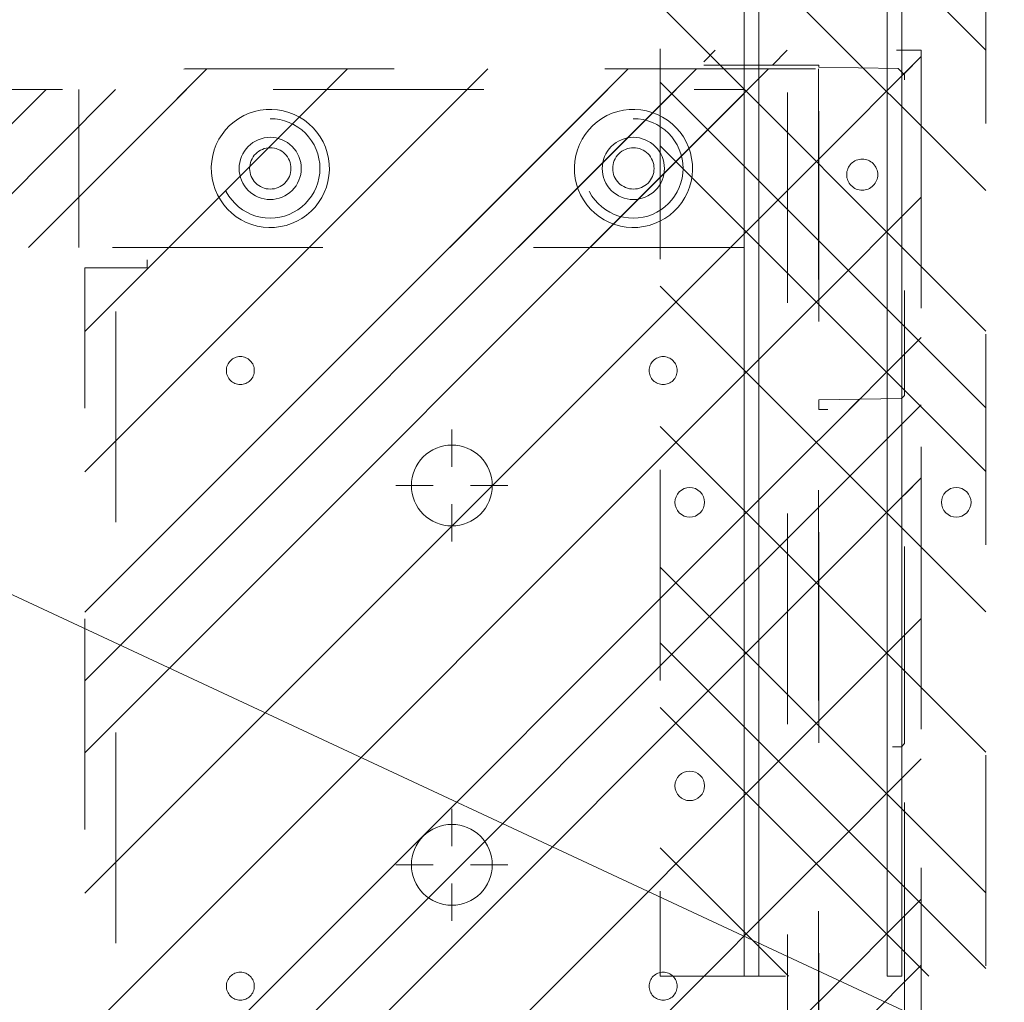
# Model space of a CAD drawing. Header units: inches. Extents: x -416 to -272, y -73 to 47.
# Tile 100 of 206: x -355.45 to -349.22, y 1.35 to 7.57. Entities that reach past the tile are written whole.
import ezdxf

# ---------------------------------------------------------------- set-up
doc = ezdxf.new("R2010")
doc.units = ezdxf.units.IN
doc.header["$LTSCALE"] = 32
doc.header["$MEASUREMENT"] = 0
doc.header["$PDMODE"] = 1
doc.header["$PDSIZE"] = -2
doc.linetypes.add('Dash Style-1', pattern=[0.083328, 0.041656, -0.041672])
for name, color, linetype, lineweight in [('DashLine', 7, 'Continuous', 13), ('DashLineFill', 7, 'Dash Style-1', 13), ('Drawing', 7, 'Continuous', 18), ('Metal-DeskStructure', 7, 'Continuous', 13), ('None', 7, 'Continuous', 18), ('SolidLine', 7, 'Continuous', 15)]:
    doc.layers.add(name, color=color, linetype=linetype, lineweight=lineweight)
pattern_1 = [(45, (0, 0), (-1.61302, 1.93572), []), (45, (-1.0608, 1.0608), (-0.472346, 0.416761), [])]

# ---------------------------------------------------------------- blocks, each defined once
blk = doc.blocks.new('Group-15')
at = {"layer": 'DashLineFill', "linetype": 'Continuous', "lineweight": 13}
h = blk.add_hatch(dxfattribs=at)
h.set_pattern_fill('Steel', color=253, style=0, pattern_type=2)
h.set_pattern_definition(pattern_1)
h.paths.add_polyline_path([(2.9961, -7.5), (2.9961, -5.4378), (44.9961, -5.4378), (44.9961, -7.5)])
at = {"layer": 'DashLine', "flags": 128}
for points in [[(2.9961, -6.0626), (2.9961, -5.9689), (44.9961, -5.9689), (44.9961, -6.0626)], [(2.9961, -6.9689), (2.9961, -6.8752), (44.9961, -6.8752), (44.9961, -6.9689)]]:
    blk.add_lwpolyline(points, close=True, dxfattribs=at)
at = {"layer": 'DashLineFill', "flags": 128}
blk.add_lwpolyline([(2.9961, -7.5), (2.9961, -5.4378), (44.9961, -5.4378), (44.9961, -7.5)], close=True, dxfattribs=at)
at = {"layer": 'SolidLine', "flags": 128}
for points in [[(41.9024, -5.6252, -0.414214), (41.9961, -5.5315, -0.414214), (42.0898, -5.6252, -0.414214), (41.9961, -5.7189, -0.414214)], [(41.9024, -7.3126, -0.414214), (41.9961, -7.2189, -0.414214), (42.0898, -7.3126, -0.414214), (41.9961, -7.4063, -0.414214)], [(43.6976, -7.3126, -0.414214), (43.7913, -7.2189, -0.414214), (43.885, -7.3126, -0.414214), (43.7913, -7.4063, -0.414214)]]:
    blk.add_lwpolyline(points, format="xyb", close=True, dxfattribs=at)
blk = doc.blocks.new('Group-18')
at = {"layer": 'None'}
blk.add_blockref('Group-15', (0, 0), dxfattribs=at)
blk = doc.blocks.new('Group-19')
at = {"layer": 'None'}
blk.add_blockref('Group-18', (0, 0), dxfattribs=at)
blk = doc.blocks.new('SL Leg Credenza (2D)-3')
at = {"layer": 'None'}
blk.add_blockref('Group-19', (0, 0), dxfattribs=at)
at = {"layer": 'Drawing', "color": 0, "flags": 1}
for tag in ['Tag', 'Catalog', 'Option1', 'Option2', 'Option3', 'Option4', 'Option5', 'Option6', 'Option7', 'Option8', 'Option9', 'Option10', 'Option11', 'Option12', 'Custom', 'FinishGroup', 'Discount', 'Item2', 'Item3', 'Item6', 'Item8', 'Item9', 'Item10', 'Item12', 'Item13', 'Item16', 'Item18', 'Item19', 'Item20', 'Item21', 'Item22', 'Item23', 'Item24', 'Item25', 'Item1', 'Item4', 'Item5', 'Item7', 'Item11', 'Item14', 'Item15', 'Item17']:
    blk.add_attdef(tag, (-5.4304, 13.4932), '', height=0.00709, dxfattribs=at)
blk = doc.blocks.new('Group-97')
at = {"layer": 'DashLine'}
blk.add_line((0.1575, -12.0079), (16.3301, -19.5493), dxfattribs=at)
blk = doc.blocks.new('Group-51')
at = {"layer": 'DashLine'}
for p, q in [((0.0002, -3.5827), (0.0002, -3.3465)), ((-0.1179, -3.7008), (-0.3541, -3.7008)), ((0.1183, -3.7008), (0.3545, -3.7008)), ((0.0002, -3.8189), (0.0002, -4.0551))]:
    blk.add_line(p, q, dxfattribs=at)
at = {"layer": 'DashLine', "flags": 128}
blk.add_lwpolyline([(-0.2557, -3.7008), (-0.2545, -3.6757), (-0.2508, -3.6509), (-0.2447, -3.6265), (-0.2362, -3.6029), (-0.2255, -3.5802), (-0.2126, -3.5586), (-0.1976, -3.5384), (-0.1808, -3.5198), (-0.1621, -3.503), (-0.142, -3.488), (-0.1204, -3.4751), (-0.0977, -3.4644), (-0.0741, -3.4559), (-0.0497, -3.4498), (-0.0249, -3.4461), (0.0002, -3.4449), (0.0253, -3.4461), (0.0501, -3.4498), (0.0745, -3.4559), (0.0981, -3.4644), (0.1208, -3.4751), (0.1424, -3.488), (0.1625, -3.503), (0.1812, -3.5198), (0.198, -3.5384), (0.213, -3.5586), (0.2259, -3.5802), (0.2366, -3.6029), (0.2451, -3.6265), (0.2512, -3.6509), (0.2549, -3.6757), (0.2561, -3.7008), (0.2549, -3.7259), (0.2512, -3.7507), (0.2451, -3.7751), (0.2366, -3.7987), (0.2259, -3.8214), (0.213, -3.843), (0.198, -3.8631), (0.1812, -3.8817), (0.1625, -3.8986), (0.1424, -3.9136), (0.1208, -3.9265), (0.0981, -3.9372), (0.0745, -3.9457), (0.0501, -3.9518), (0.0253, -3.9555), (0.0002, -3.9567), (-0.0249, -3.9555), (-0.0497, -3.9518), (-0.0741, -3.9457), (-0.0977, -3.9372), (-0.1204, -3.9265), (-0.142, -3.9136), (-0.1621, -3.8986), (-0.1808, -3.8817), (-0.1976, -3.8631), (-0.2126, -3.843), (-0.2255, -3.8214), (-0.2362, -3.7987), (-0.2447, -3.7751), (-0.2508, -3.7507), (-0.2545, -3.7259)], close=True, dxfattribs=at)
blk = doc.blocks.new('Group-57')
at = {"layer": 'DashLine'}
for p, q in [((0.0002, -5.9843), (0.0002, -5.748)), ((-0.1179, -6.1024), (-0.3541, -6.1024)), ((0.1183, -6.1024), (0.3545, -6.1024)), ((0.0002, -6.2205), (0.0002, -6.4567))]:
    blk.add_line(p, q, dxfattribs=at)
at = {"layer": 'DashLine', "flags": 128}
blk.add_lwpolyline([(-0.2557, -6.1024), (-0.2545, -6.0773), (-0.2508, -6.0524), (-0.2447, -6.0281), (-0.2362, -6.0044), (-0.2255, -5.9817), (-0.2126, -5.9602), (-0.1976, -5.94), (-0.1808, -5.9214), (-0.1621, -5.9045), (-0.142, -5.8896), (-0.1204, -5.8767), (-0.0977, -5.8659), (-0.0741, -5.8575), (-0.0497, -5.8514), (-0.0249, -5.8477), (0.0002, -5.8465), (0.0253, -5.8477), (0.0501, -5.8514), (0.0745, -5.8575), (0.0981, -5.8659), (0.1208, -5.8767), (0.1424, -5.8896), (0.1625, -5.9045), (0.1812, -5.9214), (0.198, -5.94), (0.213, -5.9602), (0.2259, -5.9817), (0.2366, -6.0044), (0.2451, -6.0281), (0.2512, -6.0524), (0.2549, -6.0773), (0.2561, -6.1024), (0.2549, -6.1274), (0.2512, -6.1523), (0.2451, -6.1766), (0.2366, -6.2003), (0.2259, -6.223), (0.213, -6.2445), (0.198, -6.2647), (0.1812, -6.2833), (0.1625, -6.3002), (0.1424, -6.3151), (0.1208, -6.3281), (0.0981, -6.3388), (0.0745, -6.3472), (0.0501, -6.3534), (0.0253, -6.357), (0.0002, -6.3583), (-0.0249, -6.357), (-0.0497, -6.3534), (-0.0741, -6.3472), (-0.0977, -6.3388), (-0.1204, -6.3281), (-0.142, -6.3151), (-0.1621, -6.3002), (-0.1808, -6.2833), (-0.1976, -6.2647), (-0.2126, -6.2445), (-0.2255, -6.223), (-0.2362, -6.2003), (-0.2447, -6.1766), (-0.2508, -6.1523), (-0.2545, -6.1274)], close=True, dxfattribs=at)
blk = doc.blocks.new('1BRPT9-Bracket (2D)')
at = {"layer": 'DashLineFill', "linetype": 'Continuous', "lineweight": 13}
h = blk.add_hatch(dxfattribs=at)
h.set_pattern_fill('Steel', color=253, style=0, pattern_type=2)
h.set_pattern_definition(pattern_1)
edge = h.paths.add_edge_path()
edge.add_line((-2.3221, -8.7402), (-2.3221, 8.7402))
edge.add_line((-2.3221, 8.7402), (1.6779, 8.7402))
edge.add_arc((1.6779, 8.4882), 0.252, 0, 90, ccw=False)
edge.add_line((1.9299, 8.4882), (1.9299, 7.4803))
edge.add_line((1.9299, 7.4803), (2.3236, 7.4611))
edge.add_line((2.3236, 7.4611), (2.3236, -7.4803))
edge.add_line((2.3236, -7.4803), (1.9299, -7.4803))
edge.add_line((1.9299, -7.4803), (1.9299, -8.4882))
edge.add_arc((1.6779, -8.4882), 0.252, -90, 0, ccw=False)
edge.add_line((1.6779, -8.7402), (-2.3221, -8.7402))
h = blk.add_hatch(dxfattribs=at)
h.set_pattern_fill('Steel', color=253, style=0, pattern_type=2)
h.set_pattern_definition(pattern_1)
h.paths.add_polyline_path([(-1.3378, -3.0211), (-1.3465, -3.0207), (-1.3551, -3.0194), (-1.3635, -3.0173), (-1.3717, -3.0144), (-1.3796, -3.0107), (-1.387, -3.0062), (-1.394, -3.001), (-1.4005, -2.9952), (-1.4063, -2.9888), (-1.4115, -2.9818), (-1.4159, -2.9743), (-1.4197, -2.9665), (-1.4226, -2.9583), (-1.4247, -2.9498), (-1.426, -2.9412), (-1.4264, -2.9326), (-1.426, -2.9239), (-1.4247, -2.9153), (-1.4226, -2.9069), (-1.4197, -2.8987), (-1.4159, -2.8908), (-1.4115, -2.8834), (-1.4063, -2.8764), (-1.4005, -2.8699), (-1.394, -2.8641), (-1.387, -2.8589), (-1.3796, -2.8544), (-1.3717, -2.8507), (-1.3635, -2.8478), (-1.3551, -2.8457), (-1.3465, -2.8444), (-1.3378, -2.844), (-1.3291, -2.8444), (-1.3205, -2.8457), (-1.3121, -2.8478), (-1.3039, -2.8507), (-1.2961, -2.8544), (-1.2886, -2.8589), (-1.2816, -2.8641), (-1.2752, -2.8699), (-1.2693, -2.8764), (-1.2642, -2.8834), (-1.2597, -2.8908), (-1.256, -2.8987), (-1.253, -2.9069), (-1.2509, -2.9153), (-1.2497, -2.9239), (-1.2492, -2.9326), (-1.2497, -2.9412), (-1.2509, -2.9498), (-1.253, -2.9583), (-1.256, -2.9665), (-1.2597, -2.9743), (-1.2642, -2.9818), (-1.2693, -2.9888), (-1.2752, -2.9952), (-1.2816, -3.001), (-1.2886, -3.0062), (-1.2961, -3.0107), (-1.3039, -3.0144), (-1.3121, -3.0173), (-1.3205, -3.0194), (-1.3291, -3.0207)])
h = blk.add_hatch(dxfattribs=at)
h.set_pattern_fill('Steel', color=253, style=0, pattern_type=2)
h.set_pattern_definition(pattern_1)
h.paths.add_polyline_path([(1.3393, -3.0211), (1.3307, -3.0207), (1.3221, -3.0194), (1.3136, -3.0173), (1.3054, -3.0144), (1.2976, -3.0107), (1.2901, -3.0062), (1.2832, -3.001), (1.2767, -2.9952), (1.2709, -2.9888), (1.2657, -2.9818), (1.2612, -2.9743), (1.2575, -2.9665), (1.2546, -2.9583), (1.2525, -2.9498), (1.2512, -2.9412), (1.2508, -2.9326), (1.2512, -2.9239), (1.2525, -2.9153), (1.2546, -2.9069), (1.2575, -2.8987), (1.2612, -2.8908), (1.2657, -2.8834), (1.2709, -2.8764), (1.2767, -2.8699), (1.2832, -2.8641), (1.2901, -2.8589), (1.2976, -2.8544), (1.3054, -2.8507), (1.3136, -2.8478), (1.3221, -2.8457), (1.3307, -2.8444), (1.3393, -2.844), (1.348, -2.8444), (1.3566, -2.8457), (1.3651, -2.8478), (1.3732, -2.8507), (1.3811, -2.8544), (1.3886, -2.8589), (1.3955, -2.8641), (1.402, -2.8699), (1.4078, -2.8764), (1.413, -2.8834), (1.4175, -2.8908), (1.4212, -2.8987), (1.4241, -2.9069), (1.4262, -2.9153), (1.4275, -2.9239), (1.4279, -2.9326), (1.4275, -2.9412), (1.4262, -2.9498), (1.4241, -2.9583), (1.4212, -2.9665), (1.4175, -2.9743), (1.413, -2.9818), (1.4078, -2.9888), (1.402, -2.9952), (1.3955, -3.001), (1.3886, -3.0062), (1.3811, -3.0107), (1.3732, -3.0144), (1.3651, -3.0173), (1.3566, -3.0194), (1.348, -3.0207)])
h = blk.add_hatch(dxfattribs=at)
h.set_pattern_fill('Steel', color=253, style=0, pattern_type=2)
h.set_pattern_definition(pattern_1)
h.paths.add_polyline_path([(-1.3378, -6.9188), (-1.3465, -6.9184), (-1.3551, -6.9171), (-1.3635, -6.915), (-1.3717, -6.912), (-1.3796, -6.9083), (-1.387, -6.9039), (-1.394, -6.8987), (-1.4005, -6.8928), (-1.4063, -6.8864), (-1.4115, -6.8794), (-1.4159, -6.872), (-1.4197, -6.8641), (-1.4226, -6.8559), (-1.4247, -6.8475), (-1.426, -6.8389), (-1.4264, -6.8302), (-1.426, -6.8215), (-1.4247, -6.8129), (-1.4226, -6.8045), (-1.4197, -6.7963), (-1.4159, -6.7884), (-1.4115, -6.781), (-1.4063, -6.774), (-1.4005, -6.7676), (-1.394, -6.7617), (-1.387, -6.7565), (-1.3796, -6.7521), (-1.3717, -6.7484), (-1.3635, -6.7454), (-1.3551, -6.7433), (-1.3465, -6.742), (-1.3378, -6.7416), (-1.3291, -6.742), (-1.3205, -6.7433), (-1.3121, -6.7454), (-1.3039, -6.7484), (-1.2961, -6.7521), (-1.2886, -6.7565), (-1.2816, -6.7617), (-1.2752, -6.7676), (-1.2693, -6.774), (-1.2642, -6.781), (-1.2597, -6.7884), (-1.256, -6.7963), (-1.253, -6.8045), (-1.2509, -6.8129), (-1.2497, -6.8215), (-1.2492, -6.8302), (-1.2497, -6.8389), (-1.2509, -6.8475), (-1.253, -6.8559), (-1.256, -6.8641), (-1.2597, -6.872), (-1.2642, -6.8794), (-1.2693, -6.8864), (-1.2752, -6.8928), (-1.2816, -6.8987), (-1.2886, -6.9039), (-1.2961, -6.9083), (-1.3039, -6.912), (-1.3121, -6.915), (-1.3205, -6.9171), (-1.3291, -6.9184)])
h = blk.add_hatch(dxfattribs=at)
h.set_pattern_fill('Steel', color=253, style=0, pattern_type=2)
h.set_pattern_definition(pattern_1)
h.paths.add_polyline_path([(1.3393, -6.9188), (1.3307, -6.9184), (1.3221, -6.9171), (1.3136, -6.915), (1.3054, -6.912), (1.2976, -6.9083), (1.2901, -6.9039), (1.2832, -6.8987), (1.2767, -6.8928), (1.2709, -6.8864), (1.2657, -6.8794), (1.2612, -6.872), (1.2575, -6.8641), (1.2546, -6.8559), (1.2525, -6.8475), (1.2512, -6.8389), (1.2508, -6.8302), (1.2512, -6.8215), (1.2525, -6.8129), (1.2546, -6.8045), (1.2575, -6.7963), (1.2612, -6.7884), (1.2657, -6.781), (1.2709, -6.774), (1.2767, -6.7676), (1.2832, -6.7617), (1.2901, -6.7565), (1.2976, -6.7521), (1.3054, -6.7484), (1.3136, -6.7454), (1.3221, -6.7433), (1.3307, -6.742), (1.3393, -6.7416), (1.348, -6.742), (1.3566, -6.7433), (1.3651, -6.7454), (1.3732, -6.7484), (1.3811, -6.7521), (1.3886, -6.7565), (1.3955, -6.7617), (1.402, -6.7676), (1.4078, -6.774), (1.413, -6.781), (1.4175, -6.7884), (1.4212, -6.7963), (1.4241, -6.8045), (1.4262, -6.8129), (1.4275, -6.8215), (1.4279, -6.8302), (1.4275, -6.8389), (1.4262, -6.8475), (1.4241, -6.8559), (1.4212, -6.8641), (1.4175, -6.872), (1.413, -6.8794), (1.4078, -6.8864), (1.402, -6.8928), (1.3955, -6.8987), (1.3886, -6.9039), (1.3811, -6.9083), (1.3732, -6.912), (1.3651, -6.915), (1.3566, -6.9171), (1.348, -6.9184)])
h = blk.add_hatch(dxfattribs=at)
h.set_pattern_fill('Steel', color=253, style=0, pattern_type=2)
h.set_pattern_definition(pattern_1)
h.paths.add_polyline_path([(-1.1488, -8.4252), (-1.1797, -8.4237), (-1.2103, -8.4191), (-1.2403, -8.4116), (-1.2694, -8.4012), (-1.2973, -8.388), (-1.3238, -8.3721), (-1.3486, -8.3537), (-1.3716, -8.3329), (-1.3923, -8.31), (-1.4107, -8.2852), (-1.4266, -8.2587), (-1.4398, -8.2308), (-1.4502, -8.2017), (-1.4577, -8.1717), (-1.4623, -8.1411), (-1.4638, -8.1102), (-1.4623, -8.0794), (-1.4577, -8.0488), (-1.4502, -8.0188), (-1.4398, -7.9897), (-1.4266, -7.9618), (-1.4107, -7.9353), (-1.3923, -7.9104), (-1.3716, -7.8875), (-1.3486, -7.8668), (-1.3238, -7.8484), (-1.2973, -7.8325), (-1.2694, -7.8193), (-1.2403, -7.8088), (-1.2103, -7.8013), (-1.1797, -7.7968), (-1.1488, -7.7953), (-1.118, -7.7968), (-1.0874, -7.8013), (-1.0574, -7.8088), (-1.0283, -7.8193), (-1.0004, -7.8325), (-0.9739, -7.8484), (-0.949, -7.8668), (-0.9261, -7.8875), (-0.9054, -7.9104), (-0.887, -7.9353), (-0.8711, -7.9618), (-0.8579, -7.9897), (-0.8474, -8.0188), (-0.8399, -8.0488), (-0.8354, -8.0794), (-0.8339, -8.1102), (-0.8354, -8.1411), (-0.8399, -8.1717), (-0.8474, -8.2017), (-0.8579, -8.2308), (-0.8711, -8.2587), (-0.887, -8.2852), (-0.9054, -8.31), (-0.9261, -8.3329), (-0.949, -8.3537), (-0.9739, -8.3721), (-1.0004, -8.388), (-1.0283, -8.4012), (-1.0574, -8.4116), (-1.0874, -8.4191), (-1.118, -8.4237)])
h = blk.add_hatch(dxfattribs=at)
h.set_pattern_fill('Steel', color=253, style=0, pattern_type=2)
h.set_pattern_definition(pattern_1)
h.paths.add_polyline_path([(1.1504, -8.4252), (1.1195, -8.4237), (1.0889, -8.4191), (1.0589, -8.4116), (1.0298, -8.4012), (1.0019, -8.388), (0.9754, -8.3721), (0.9506, -8.3537), (0.9277, -8.3329), (0.9069, -8.31), (0.8885, -8.2852), (0.8726, -8.2587), (0.8594, -8.2308), (0.849, -8.2017), (0.8415, -8.1717), (0.8369, -8.1411), (0.8354, -8.1102), (0.8369, -8.0794), (0.8415, -8.0488), (0.849, -8.0188), (0.8594, -7.9897), (0.8726, -7.9618), (0.8885, -7.9353), (0.9069, -7.9104), (0.9277, -7.8875), (0.9506, -7.8668), (0.9754, -7.8484), (1.0019, -7.8325), (1.0298, -7.8193), (1.0589, -7.8088), (1.0889, -7.8013), (1.1195, -7.7968), (1.1504, -7.7953), (1.1812, -7.7968), (1.2118, -7.8013), (1.2418, -7.8088), (1.2709, -7.8193), (1.2988, -7.8325), (1.3254, -7.8484), (1.3502, -7.8668), (1.3731, -7.8875), (1.3938, -7.9104), (1.4123, -7.9353), (1.4281, -7.9618), (1.4414, -7.9897), (1.4518, -8.0188), (1.4593, -8.0488), (1.4638, -8.0794), (1.4653, -8.1102), (1.4638, -8.1411), (1.4593, -8.1717), (1.4518, -8.2017), (1.4414, -8.2308), (1.4281, -8.2587), (1.4123, -8.2852), (1.3938, -8.31), (1.3731, -8.3329), (1.3502, -8.3537), (1.3254, -8.3721), (1.2988, -8.388), (1.2709, -8.4012), (1.2418, -8.4116), (1.2118, -8.4191), (1.1812, -8.4237)])
h = blk.add_hatch(dxfattribs=at)
h.set_pattern_fill('Steel', color=253, style=0, pattern_type=2)
h.set_pattern_definition(pattern_1)
h.paths.add_polyline_path([(-1.1488, -8.3071), (-1.1681, -8.3061), (-1.1872, -8.3033), (-1.206, -8.2986), (-1.2242, -8.2921), (-1.2416, -8.2838), (-1.2582, -8.2739), (-1.2737, -8.2624), (-1.288, -8.2494), (-1.301, -8.2351), (-1.3125, -8.2196), (-1.3224, -8.203), (-1.3307, -8.1856), (-1.3372, -8.1674), (-1.3419, -8.1486), (-1.3447, -8.1295), (-1.3457, -8.1102), (-1.3447, -8.0909), (-1.3419, -8.0718), (-1.3372, -8.0531), (-1.3307, -8.0349), (-1.3224, -8.0174), (-1.3125, -8.0009), (-1.301, -7.9854), (-1.288, -7.971), (-1.2737, -7.9581), (-1.2582, -7.9466), (-1.2416, -7.9366), (-1.2242, -7.9284), (-1.206, -7.9219), (-1.1872, -7.9172), (-1.1681, -7.9143), (-1.1488, -7.9134), (-1.1295, -7.9143), (-1.1104, -7.9172), (-1.0917, -7.9219), (-1.0735, -7.9284), (-1.056, -7.9366), (-1.0395, -7.9466), (-1.024, -7.9581), (-1.0096, -7.971), (-0.9967, -7.9854), (-0.9852, -8.0009), (-0.9752, -8.0174), (-0.967, -8.0349), (-0.9605, -8.0531), (-0.9558, -8.0718), (-0.9529, -8.0909), (-0.952, -8.1102), (-0.9529, -8.1295), (-0.9558, -8.1486), (-0.9605, -8.1674), (-0.967, -8.1856), (-0.9752, -8.203), (-0.9852, -8.2196), (-0.9967, -8.2351), (-1.0096, -8.2494), (-1.024, -8.2624), (-1.0395, -8.2739), (-1.056, -8.2838), (-1.0735, -8.2921), (-1.0917, -8.2986), (-1.1104, -8.3033), (-1.1295, -8.3061)])
h = blk.add_hatch(dxfattribs=at)
h.set_pattern_fill('Steel', color=253, style=0, pattern_type=2)
h.set_pattern_definition(pattern_1)
h.paths.add_polyline_path([(1.1504, -8.3071), (1.1311, -8.3061), (1.112, -8.3033), (1.0932, -8.2986), (1.075, -8.2921), (1.0576, -8.2838), (1.041, -8.2739), (1.0255, -8.2624), (1.0112, -8.2494), (0.9982, -8.2351), (0.9867, -8.2196), (0.9768, -8.203), (0.9685, -8.1856), (0.962, -8.1674), (0.9573, -8.1486), (0.9545, -8.1295), (0.9535, -8.1102), (0.9545, -8.0909), (0.9573, -8.0718), (0.962, -8.0531), (0.9685, -8.0349), (0.9768, -8.0174), (0.9867, -8.0009), (0.9982, -7.9854), (1.0112, -7.971), (1.0255, -7.9581), (1.041, -7.9466), (1.0576, -7.9366), (1.075, -7.9284), (1.0932, -7.9219), (1.112, -7.9172), (1.1311, -7.9143), (1.1504, -7.9134), (1.1697, -7.9143), (1.1888, -7.9172), (1.2075, -7.9219), (1.2257, -7.9284), (1.2432, -7.9366), (1.2597, -7.9466), (1.2753, -7.9581), (1.2896, -7.971), (1.3025, -7.9854), (1.314, -8.0009), (1.324, -8.0174), (1.3322, -8.0349), (1.3387, -8.0531), (1.3434, -8.0718), (1.3463, -8.0909), (1.3472, -8.1102), (1.3463, -8.1295), (1.3434, -8.1486), (1.3387, -8.1674), (1.3322, -8.1856), (1.324, -8.203), (1.314, -8.2196), (1.3025, -8.2351), (1.2896, -8.2494), (1.2753, -8.2624), (1.2597, -8.2739), (1.2432, -8.2838), (1.2257, -8.2921), (1.2075, -8.2986), (1.1888, -8.3033), (1.1697, -8.3061)])
at = {"layer": 'DashLineFill'}
for p, q in [((-2.1252, 8.7402), (-2.1252, -8.7402)), ((2.1268, 7.4611), (2.1268, -7.4803))]:
    blk.add_line(p, q, dxfattribs=at)
at = {"layer": 'DashLineFill', "flags": 128}
blk.add_lwpolyline([(-2.3221, -8.7402), (-2.3221, 8.7402), (1.6779, 8.7402, -0.414214), (1.9299, 8.4882), (1.9299, 7.4803), (2.3236, 7.4611), (2.3236, -7.4803), (1.9299, -7.4803), (1.9299, -8.4882, -0.414214), (1.6779, -8.7402)], format="xyb", close=True, dxfattribs=at)
for points in [[(-1.3378, -3.0211), (-1.3465, -3.0207), (-1.3551, -3.0194), (-1.3635, -3.0173), (-1.3717, -3.0144), (-1.3796, -3.0107), (-1.387, -3.0062), (-1.394, -3.001), (-1.4005, -2.9952), (-1.4063, -2.9888), (-1.4115, -2.9818), (-1.4159, -2.9743), (-1.4197, -2.9665), (-1.4226, -2.9583), (-1.4247, -2.9498), (-1.426, -2.9412), (-1.4264, -2.9326), (-1.426, -2.9239), (-1.4247, -2.9153), (-1.4226, -2.9069), (-1.4197, -2.8987), (-1.4159, -2.8908), (-1.4115, -2.8834), (-1.4063, -2.8764), (-1.4005, -2.8699), (-1.394, -2.8641), (-1.387, -2.8589), (-1.3796, -2.8544), (-1.3717, -2.8507), (-1.3635, -2.8478), (-1.3551, -2.8457), (-1.3465, -2.8444), (-1.3378, -2.844), (-1.3291, -2.8444), (-1.3205, -2.8457), (-1.3121, -2.8478), (-1.3039, -2.8507), (-1.2961, -2.8544), (-1.2886, -2.8589), (-1.2816, -2.8641), (-1.2752, -2.8699), (-1.2693, -2.8764), (-1.2642, -2.8834), (-1.2597, -2.8908), (-1.256, -2.8987), (-1.253, -2.9069), (-1.2509, -2.9153), (-1.2497, -2.9239), (-1.2492, -2.9326), (-1.2497, -2.9412), (-1.2509, -2.9498), (-1.253, -2.9583), (-1.256, -2.9665), (-1.2597, -2.9743), (-1.2642, -2.9818), (-1.2693, -2.9888), (-1.2752, -2.9952), (-1.2816, -3.001), (-1.2886, -3.0062), (-1.2961, -3.0107), (-1.3039, -3.0144), (-1.3121, -3.0173), (-1.3205, -3.0194), (-1.3291, -3.0207)], [(1.3393, -3.0211), (1.3307, -3.0207), (1.3221, -3.0194), (1.3136, -3.0173), (1.3054, -3.0144), (1.2976, -3.0107), (1.2901, -3.0062), (1.2832, -3.001), (1.2767, -2.9952), (1.2709, -2.9888), (1.2657, -2.9818), (1.2612, -2.9743), (1.2575, -2.9665), (1.2546, -2.9583), (1.2525, -2.9498), (1.2512, -2.9412), (1.2508, -2.9326), (1.2512, -2.9239), (1.2525, -2.9153), (1.2546, -2.9069), (1.2575, -2.8987), (1.2612, -2.8908), (1.2657, -2.8834), (1.2709, -2.8764), (1.2767, -2.8699), (1.2832, -2.8641), (1.2901, -2.8589), (1.2976, -2.8544), (1.3054, -2.8507), (1.3136, -2.8478), (1.3221, -2.8457), (1.3307, -2.8444), (1.3393, -2.844), (1.348, -2.8444), (1.3566, -2.8457), (1.3651, -2.8478), (1.3732, -2.8507), (1.3811, -2.8544), (1.3886, -2.8589), (1.3955, -2.8641), (1.402, -2.8699), (1.4078, -2.8764), (1.413, -2.8834), (1.4175, -2.8908), (1.4212, -2.8987), (1.4241, -2.9069), (1.4262, -2.9153), (1.4275, -2.9239), (1.4279, -2.9326), (1.4275, -2.9412), (1.4262, -2.9498), (1.4241, -2.9583), (1.4212, -2.9665), (1.4175, -2.9743), (1.413, -2.9818), (1.4078, -2.9888), (1.402, -2.9952), (1.3955, -3.001), (1.3886, -3.0062), (1.3811, -3.0107), (1.3732, -3.0144), (1.3651, -3.0173), (1.3566, -3.0194), (1.348, -3.0207)], [(-1.3378, -6.9188), (-1.3465, -6.9184), (-1.3551, -6.9171), (-1.3635, -6.915), (-1.3717, -6.912), (-1.3796, -6.9083), (-1.387, -6.9039), (-1.394, -6.8987), (-1.4005, -6.8928), (-1.4063, -6.8864), (-1.4115, -6.8794), (-1.4159, -6.872), (-1.4197, -6.8641), (-1.4226, -6.8559), (-1.4247, -6.8475), (-1.426, -6.8389), (-1.4264, -6.8302), (-1.426, -6.8215), (-1.4247, -6.8129), (-1.4226, -6.8045), (-1.4197, -6.7963), (-1.4159, -6.7884), (-1.4115, -6.781), (-1.4063, -6.774), (-1.4005, -6.7676), (-1.394, -6.7617), (-1.387, -6.7565), (-1.3796, -6.7521), (-1.3717, -6.7484), (-1.3635, -6.7454), (-1.3551, -6.7433), (-1.3465, -6.742), (-1.3378, -6.7416), (-1.3291, -6.742), (-1.3205, -6.7433), (-1.3121, -6.7454), (-1.3039, -6.7484), (-1.2961, -6.7521), (-1.2886, -6.7565), (-1.2816, -6.7617), (-1.2752, -6.7676), (-1.2693, -6.774), (-1.2642, -6.781), (-1.2597, -6.7884), (-1.256, -6.7963), (-1.253, -6.8045), (-1.2509, -6.8129), (-1.2497, -6.8215), (-1.2492, -6.8302), (-1.2497, -6.8389), (-1.2509, -6.8475), (-1.253, -6.8559), (-1.256, -6.8641), (-1.2597, -6.872), (-1.2642, -6.8794), (-1.2693, -6.8864), (-1.2752, -6.8928), (-1.2816, -6.8987), (-1.2886, -6.9039), (-1.2961, -6.9083), (-1.3039, -6.912), (-1.3121, -6.915), (-1.3205, -6.9171), (-1.3291, -6.9184)], [(1.3393, -6.9188), (1.3307, -6.9184), (1.3221, -6.9171), (1.3136, -6.915), (1.3054, -6.912), (1.2976, -6.9083), (1.2901, -6.9039), (1.2832, -6.8987), (1.2767, -6.8928), (1.2709, -6.8864), (1.2657, -6.8794), (1.2612, -6.872), (1.2575, -6.8641), (1.2546, -6.8559), (1.2525, -6.8475), (1.2512, -6.8389), (1.2508, -6.8302), (1.2512, -6.8215), (1.2525, -6.8129), (1.2546, -6.8045), (1.2575, -6.7963), (1.2612, -6.7884), (1.2657, -6.781), (1.2709, -6.774), (1.2767, -6.7676), (1.2832, -6.7617), (1.2901, -6.7565), (1.2976, -6.7521), (1.3054, -6.7484), (1.3136, -6.7454), (1.3221, -6.7433), (1.3307, -6.742), (1.3393, -6.7416), (1.348, -6.742), (1.3566, -6.7433), (1.3651, -6.7454), (1.3732, -6.7484), (1.3811, -6.7521), (1.3886, -6.7565), (1.3955, -6.7617), (1.402, -6.7676), (1.4078, -6.774), (1.413, -6.781), (1.4175, -6.7884), (1.4212, -6.7963), (1.4241, -6.8045), (1.4262, -6.8129), (1.4275, -6.8215), (1.4279, -6.8302), (1.4275, -6.8389), (1.4262, -6.8475), (1.4241, -6.8559), (1.4212, -6.8641), (1.4175, -6.872), (1.413, -6.8794), (1.4078, -6.8864), (1.402, -6.8928), (1.3955, -6.8987), (1.3886, -6.9039), (1.3811, -6.9083), (1.3732, -6.912), (1.3651, -6.915), (1.3566, -6.9171), (1.348, -6.9184)], [(-1.1488, -8.4252), (-1.1797, -8.4237), (-1.2103, -8.4191), (-1.2403, -8.4116), (-1.2694, -8.4012), (-1.2973, -8.388), (-1.3238, -8.3721), (-1.3486, -8.3537), (-1.3716, -8.3329), (-1.3923, -8.31), (-1.4107, -8.2852), (-1.4266, -8.2587), (-1.4398, -8.2308), (-1.4502, -8.2017), (-1.4577, -8.1717), (-1.4623, -8.1411), (-1.4638, -8.1102), (-1.4623, -8.0794), (-1.4577, -8.0488), (-1.4502, -8.0188), (-1.4398, -7.9897), (-1.4266, -7.9618), (-1.4107, -7.9353), (-1.3923, -7.9104), (-1.3716, -7.8875), (-1.3486, -7.8668), (-1.3238, -7.8484), (-1.2973, -7.8325), (-1.2694, -7.8193), (-1.2403, -7.8088), (-1.2103, -7.8013), (-1.1797, -7.7968), (-1.1488, -7.7953), (-1.118, -7.7968), (-1.0874, -7.8013), (-1.0574, -7.8088), (-1.0283, -7.8193), (-1.0004, -7.8325), (-0.9739, -7.8484), (-0.949, -7.8668), (-0.9261, -7.8875), (-0.9054, -7.9104), (-0.887, -7.9353), (-0.8711, -7.9618), (-0.8579, -7.9897), (-0.8474, -8.0188), (-0.8399, -8.0488), (-0.8354, -8.0794), (-0.8339, -8.1102), (-0.8354, -8.1411), (-0.8399, -8.1717), (-0.8474, -8.2017), (-0.8579, -8.2308), (-0.8711, -8.2587), (-0.887, -8.2852), (-0.9054, -8.31), (-0.9261, -8.3329), (-0.949, -8.3537), (-0.9739, -8.3721), (-1.0004, -8.388), (-1.0283, -8.4012), (-1.0574, -8.4116), (-1.0874, -8.4191), (-1.118, -8.4237)], [(1.1504, -8.4252), (1.1195, -8.4237), (1.0889, -8.4191), (1.0589, -8.4116), (1.0298, -8.4012), (1.0019, -8.388), (0.9754, -8.3721), (0.9506, -8.3537), (0.9277, -8.3329), (0.9069, -8.31), (0.8885, -8.2852), (0.8726, -8.2587), (0.8594, -8.2308), (0.849, -8.2017), (0.8415, -8.1717), (0.8369, -8.1411), (0.8354, -8.1102), (0.8369, -8.0794), (0.8415, -8.0488), (0.849, -8.0188), (0.8594, -7.9897), (0.8726, -7.9618), (0.8885, -7.9353), (0.9069, -7.9104), (0.9277, -7.8875), (0.9506, -7.8668), (0.9754, -7.8484), (1.0019, -7.8325), (1.0298, -7.8193), (1.0589, -7.8088), (1.0889, -7.8013), (1.1195, -7.7968), (1.1504, -7.7953), (1.1812, -7.7968), (1.2118, -7.8013), (1.2418, -7.8088), (1.2709, -7.8193), (1.2988, -7.8325), (1.3254, -7.8484), (1.3502, -7.8668), (1.3731, -7.8875), (1.3938, -7.9104), (1.4123, -7.9353), (1.4281, -7.9618), (1.4414, -7.9897), (1.4518, -8.0188), (1.4593, -8.0488), (1.4638, -8.0794), (1.4653, -8.1102), (1.4638, -8.1411), (1.4593, -8.1717), (1.4518, -8.2017), (1.4414, -8.2308), (1.4281, -8.2587), (1.4123, -8.2852), (1.3938, -8.31), (1.3731, -8.3329), (1.3502, -8.3537), (1.3254, -8.3721), (1.2988, -8.388), (1.2709, -8.4012), (1.2418, -8.4116), (1.2118, -8.4191), (1.1812, -8.4237)], [(-1.1488, -8.3071), (-1.1681, -8.3061), (-1.1872, -8.3033), (-1.206, -8.2986), (-1.2242, -8.2921), (-1.2416, -8.2838), (-1.2582, -8.2739), (-1.2737, -8.2624), (-1.288, -8.2494), (-1.301, -8.2351), (-1.3125, -8.2196), (-1.3224, -8.203), (-1.3307, -8.1856), (-1.3372, -8.1674), (-1.3419, -8.1486), (-1.3447, -8.1295), (-1.3457, -8.1102), (-1.3447, -8.0909), (-1.3419, -8.0718), (-1.3372, -8.0531), (-1.3307, -8.0349), (-1.3224, -8.0174), (-1.3125, -8.0009), (-1.301, -7.9854), (-1.288, -7.971), (-1.2737, -7.9581), (-1.2582, -7.9466), (-1.2416, -7.9366), (-1.2242, -7.9284), (-1.206, -7.9219), (-1.1872, -7.9172), (-1.1681, -7.9143), (-1.1488, -7.9134), (-1.1295, -7.9143), (-1.1104, -7.9172), (-1.0917, -7.9219), (-1.0735, -7.9284), (-1.056, -7.9366), (-1.0395, -7.9466), (-1.024, -7.9581), (-1.0096, -7.971), (-0.9967, -7.9854), (-0.9852, -8.0009), (-0.9752, -8.0174), (-0.967, -8.0349), (-0.9605, -8.0531), (-0.9558, -8.0718), (-0.9529, -8.0909), (-0.952, -8.1102), (-0.9529, -8.1295), (-0.9558, -8.1486), (-0.9605, -8.1674), (-0.967, -8.1856), (-0.9752, -8.203), (-0.9852, -8.2196), (-0.9967, -8.2351), (-1.0096, -8.2494), (-1.024, -8.2624), (-1.0395, -8.2739), (-1.056, -8.2838), (-1.0735, -8.2921), (-1.0917, -8.2986), (-1.1104, -8.3033), (-1.1295, -8.3061)], [(1.1504, -8.3071), (1.1311, -8.3061), (1.112, -8.3033), (1.0932, -8.2986), (1.075, -8.2921), (1.0576, -8.2838), (1.041, -8.2739), (1.0255, -8.2624), (1.0112, -8.2494), (0.9982, -8.2351), (0.9867, -8.2196), (0.9768, -8.203), (0.9685, -8.1856), (0.962, -8.1674), (0.9573, -8.1486), (0.9545, -8.1295), (0.9535, -8.1102), (0.9545, -8.0909), (0.9573, -8.0718), (0.962, -8.0531), (0.9685, -8.0349), (0.9768, -8.0174), (0.9867, -8.0009), (0.9982, -7.9854), (1.0112, -7.971), (1.0255, -7.9581), (1.041, -7.9466), (1.0576, -7.9366), (1.075, -7.9284), (1.0932, -7.9219), (1.112, -7.9172), (1.1311, -7.9143), (1.1504, -7.9134), (1.1697, -7.9143), (1.1888, -7.9172), (1.2075, -7.9219), (1.2257, -7.9284), (1.2432, -7.9366), (1.2597, -7.9466), (1.2753, -7.9581), (1.2896, -7.971), (1.3025, -7.9854), (1.314, -8.0009), (1.324, -8.0174), (1.3322, -8.0349), (1.3387, -8.0531), (1.3434, -8.0718), (1.3463, -8.0909), (1.3472, -8.1102), (1.3463, -8.1295), (1.3434, -8.1486), (1.3387, -8.1674), (1.3322, -8.1856), (1.324, -8.203), (1.314, -8.2196), (1.3025, -8.2351), (1.2896, -8.2494), (1.2753, -8.2624), (1.2597, -8.2739), (1.2432, -8.2838), (1.2257, -8.2921), (1.2075, -8.2986), (1.1888, -8.3033), (1.1697, -8.3061)]]:
    blk.add_lwpolyline(points, close=True, dxfattribs=at)
at = {"layer": 'DashLineFill', "linetype": 'Continuous', "lineweight": 5}
for p in [(0.0002, -3.7008), (0.0002, -6.1024)]:
    blk.add_point(p, dxfattribs=at)
at = {"layer": 'Metal-DeskStructure', "color": 7}
for name in ['Group-51', 'Group-57']:
    blk.add_blockref(name, (0, 0), dxfattribs=at)
blk = doc.blocks.new('1BRPT8_Cover (2D)')
at = {"layer": 'DashLineFill', "linetype": 'Continuous', "lineweight": 13}
h = blk.add_hatch(dxfattribs=at)
h.set_pattern_fill('Steel', color=253, style=0, pattern_type=2)
h.set_pattern_definition(pattern_1)
h.paths.add_polyline_path([(-1.5945, -8.7638), (-2.3228, -8.7638), (-2.3228, -8.7511), (-2.8261, -8.7423), (-2.8664, -8.7028), (-2.8664, -6.673), (-2.8472, -6.6533), (-2.3228, -6.6441), (-2.3228, -6.5842), (-2.8472, -6.5751), (-2.8664, -6.5554), (-2.8664, -4.4682), (-2.8472, -4.4486), (-2.3228, -4.4394), (-2.3228, -4.3795), (-2.8472, -4.3703), (-2.8664, -4.3507), (-2.8664, -2.2635), (-2.8472, -2.2438), (-2.3228, -2.2347), (-2.3228, -2.1748), (-2.8472, -2.1656), (-2.8664, -2.1459), (-2.8664, -0.0588), (-2.8472, -0.0391), (-2.3228, -0.03), (-2.3228, 0.03), (-2.8472, 0.0391), (-2.8664, 0.0588), (-2.8664, 2.1459), (-2.8472, 2.1656), (-2.3228, 2.1748), (-2.3228, 2.2347), (-2.8472, 2.2438), (-2.8664, 2.2635), (-2.8664, 4.3507), (-2.8472, 4.3703), (-2.3228, 4.3795), (-2.3228, 4.4394), (-2.8472, 4.4486), (-2.8664, 4.4682), (-2.8655, 6.5554), (-2.8472, 6.5751), (-2.3228, 6.5842), (-2.3228, 6.6441), (-2.8472, 6.6533), (-2.8664, 6.673), (-2.8664, 8.7028), (-2.8261, 8.7423), (-1.5945, 8.7638), (-1.5945, 8.8583), (-2.9724, 8.8583), (-2.9724, -8.8583), (-1.5945, -8.8583)])
h = blk.add_hatch(dxfattribs=at)
h.set_pattern_fill('Steel', color=253, style=0, pattern_type=2)
h.set_pattern_definition(pattern_1)
h.paths.add_polyline_path([(-2.3228, 8.8583), (-2.3228, -8.8583), (-2.9724, -8.8583), (-2.9724, 8.8583)])
at = {"layer": 'DashLineFill', "flags": 128}
for points in [[(-1.5945, -8.7638), (-2.3228, -8.7638), (-2.3228, -8.7511), (-2.8261, -8.7423), (-2.8664, -8.7028), (-2.8664, -6.673), (-2.8472, -6.6533), (-2.3228, -6.6441), (-2.3228, -6.5842), (-2.8472, -6.5751), (-2.8664, -6.5554), (-2.8664, -4.4682), (-2.8472, -4.4486), (-2.3228, -4.4394), (-2.3228, -4.3795), (-2.8472, -4.3703), (-2.8664, -4.3507), (-2.8664, -2.2635), (-2.8472, -2.2438), (-2.3228, -2.2347), (-2.3228, -2.1748), (-2.8472, -2.1656), (-2.8664, -2.1459), (-2.8664, -0.0588), (-2.8472, -0.0391), (-2.3228, -0.03), (-2.3228, 0.03), (-2.8472, 0.0391), (-2.8664, 0.0588), (-2.8664, 2.1459), (-2.8472, 2.1656), (-2.3228, 2.1748), (-2.3228, 2.2347), (-2.8472, 2.2438), (-2.8664, 2.2635), (-2.8664, 4.3507), (-2.8472, 4.3703), (-2.3228, 4.3795), (-2.3228, 4.4394), (-2.8472, 4.4486), (-2.8664, 4.4682), (-2.8655, 6.5554), (-2.8472, 6.5751), (-2.3228, 6.5842), (-2.3228, 6.6441), (-2.8472, 6.6533), (-2.8664, 6.673), (-2.8664, 8.7028), (-2.8261, 8.7423), (-1.5945, 8.7638), (-1.5945, 8.8583), (-2.9724, 8.8583), (-2.9724, -8.8583), (-1.5945, -8.8583)], [(-2.3228, 8.8583), (-2.3228, -8.8583), (-2.9724, -8.8583), (-2.9724, 8.8583)]]:
    blk.add_lwpolyline(points, close=True, dxfattribs=at)
at = {"layer": 'SolidLine', "flags": 128}
blk.add_lwpolyline([(-2.5, -8.0709), (-2.5005, -8.0805), (-2.5019, -8.0901), (-2.5042, -8.0994), (-2.5075, -8.1085), (-2.5116, -8.1173), (-2.5166, -8.1255), (-2.5223, -8.1333), (-2.5288, -8.1405), (-2.536, -8.1469), (-2.5437, -8.1527), (-2.552, -8.1577), (-2.5608, -8.1618), (-2.5699, -8.1651), (-2.5792, -8.1674), (-2.5888, -8.1688), (-2.5984, -8.1693), (-2.6081, -8.1688), (-2.6176, -8.1674), (-2.627, -8.1651), (-2.6361, -8.1618), (-2.6448, -8.1577), (-2.6531, -8.1527), (-2.6609, -8.1469), (-2.668, -8.1405), (-2.6745, -8.1333), (-2.6803, -8.1255), (-2.6852, -8.1173), (-2.6894, -8.1085), (-2.6926, -8.0994), (-2.695, -8.0901), (-2.6964, -8.0805), (-2.6969, -8.0709), (-2.6964, -8.0612), (-2.695, -8.0517), (-2.6926, -8.0423), (-2.6894, -8.0332), (-2.6852, -8.0245), (-2.6803, -8.0162), (-2.6745, -8.0084), (-2.668, -8.0013), (-2.6609, -7.9948), (-2.6531, -7.989), (-2.6448, -7.9841), (-2.6361, -7.9799), (-2.627, -7.9767), (-2.6176, -7.9743), (-2.6081, -7.9729), (-2.5984, -7.9724), (-2.5888, -7.9729), (-2.5792, -7.9743), (-2.5699, -7.9767), (-2.5608, -7.9799), (-2.552, -7.9841), (-2.5437, -7.989), (-2.536, -7.9948), (-2.5288, -8.0013), (-2.5223, -8.0084), (-2.5166, -8.0162), (-2.5116, -8.0245), (-2.5075, -8.0332), (-2.5042, -8.0423), (-2.5019, -8.0517), (-2.5005, -8.0612)], close=True, dxfattribs=at)
blk = doc.blocks.new('1BRPT6-LeftBeam (2D)')
at = {"layer": 'DashLineFill', "linetype": 'Continuous', "lineweight": 13}
h = blk.add_hatch(dxfattribs=at)
h.set_pattern_fill('Steel', color=253, style=0, pattern_type=2)
h.set_pattern_definition(pattern_1)
h.paths.add_polyline_path([(-1.8504, 0.5), (20.4724, 0.5), (20.4724, -0.5), (-1.8504, -0.5)])
at = {"layer": 'DashLineFill'}
blk.add_line((2.3622, -0.5), (2.3622, 0.5), dxfattribs=at)
at = {"layer": 'DashLineFill', "flags": 128}
blk.add_lwpolyline([(-1.8504, 0.5), (20.4724, 0.5), (20.4724, -0.5), (-1.8504, -0.5)], close=True, dxfattribs=at)
at = {"layer": 'SolidLine', "flags": 128}
for points in [[(-1.1768, 0.373), (-1.1401, 0.3739), (-1.1035, 0.3712), (-1.0673, 0.3649), (-1.032, 0.3551), (-0.9977, 0.3418), (-0.965, 0.3253), (-0.934, 0.3056), (-0.9051, 0.283), (-0.8785, 0.2577), (-0.8545, 0.2299), (-0.8334, 0.1998), (-0.8154, 0.1679), (-0.8005, 0.1343), (-0.789, 0.0995), (-0.781, 0.0636), (-0.7766, 0.0272), (-0.7757, -0.0095), (-0.7784, -0.0461), (-0.7847, -0.0823), (-0.7945, -0.1176), (-0.8078, -0.1519), (-0.8243, -0.1846), (-0.844, -0.2156), (-0.8666, -0.2446), (-0.8919, -0.2711), (-0.9197, -0.2951), (-0.9498, -0.3162), (-0.9817, -0.3342), (-1.0153, -0.3491), (-1.0502, -0.3606), (-1.086, -0.3686), (-1.1224, -0.373), (-1.1591, -0.3739), (-1.1957, -0.3712), (-1.2319, -0.3649), (-1.2672, -0.3551), (-1.3015, -0.3418), (-1.3342, -0.3253), (-1.3652, -0.3056), (-1.3942, -0.283), (-1.4207, -0.2577), (-1.4447, -0.2299), (-1.4658, -0.1998), (-1.4838, -0.1679), (-1.4987, -0.1343), (-1.5102, -0.0995), (-1.5182, -0.0636), (-1.5227, -0.0272), (-1.5235, 0.0095), (-1.5208, 0.0461), (-1.5145, 0.0823), (-1.5047, 0.1176), (-1.4914, 0.1519), (-1.4749, 0.1846), (-1.4552, 0.2156), (-1.4326, 0.2445), (-1.4073, 0.2711), (-1.3795, 0.2951), (-1.3494, 0.3162), (-1.3175, 0.3342), (-1.2839, 0.3491), (-1.2491, 0.3606), (-1.2132, 0.3686)], [(1.1224, 0.373), (1.1591, 0.3739), (1.1957, 0.3712), (1.2319, 0.3649), (1.2672, 0.3551), (1.3015, 0.3418), (1.3342, 0.3253), (1.3652, 0.3056), (1.3942, 0.283), (1.4207, 0.2577), (1.4447, 0.2299), (1.4658, 0.1998), (1.4838, 0.1679), (1.4987, 0.1343), (1.5102, 0.0995), (1.5182, 0.0636), (1.5227, 0.0272), (1.5235, -0.0095), (1.5208, -0.0461), (1.5145, -0.0823), (1.5047, -0.1176), (1.4914, -0.1519), (1.4749, -0.1846), (1.4552, -0.2156), (1.4326, -0.2446), (1.4073, -0.2711), (1.3795, -0.2951), (1.3494, -0.3162), (1.3175, -0.3342), (1.2839, -0.3491), (1.2491, -0.3606), (1.2132, -0.3686), (1.1768, -0.373), (1.1401, -0.3739), (1.1035, -0.3712), (1.0673, -0.3649), (1.032, -0.3551), (0.9977, -0.3418), (0.965, -0.3253), (0.934, -0.3056), (0.9051, -0.283), (0.8785, -0.2577), (0.8545, -0.2299), (0.8334, -0.1998), (0.8154, -0.1679), (0.8005, -0.1343), (0.789, -0.0995), (0.781, -0.0636), (0.7766, -0.0272), (0.7757, 0.0095), (0.7784, 0.0461), (0.7847, 0.0823), (0.7945, 0.1176), (0.8078, 0.1519), (0.8243, 0.1846), (0.844, 0.2156), (0.8666, 0.2445), (0.8919, 0.2711), (0.9197, 0.2951), (0.9498, 0.3162), (0.9817, 0.3342), (1.0153, 0.3491), (1.0502, 0.3606), (1.086, 0.3686)], [(-1.1496, 0.1308), (-1.1368, 0.1302), (-1.1241, 0.1283), (-1.1116, 0.1252), (-1.0995, 0.1209), (-1.0879, 0.1154), (-1.0769, 0.1088), (-1.0666, 0.1011), (-1.0571, 0.0925), (-1.0485, 0.083), (-1.0408, 0.0727), (-1.0342, 0.0617), (-1.0287, 0.0501), (-1.0244, 0.038), (-1.0213, 0.0255), (-1.0194, 0.0128), (-1.0188, 0), (-1.0194, -0.0128), (-1.0213, -0.0255), (-1.0244, -0.038), (-1.0287, -0.0501), (-1.0342, -0.0617), (-1.0408, -0.0727), (-1.0485, -0.083), (-1.0571, -0.0925), (-1.0666, -0.1011), (-1.0769, -0.1088), (-1.0879, -0.1154), (-1.0995, -0.1209), (-1.1116, -0.1252), (-1.1241, -0.1283), (-1.1368, -0.1302), (-1.1496, -0.1308), (-1.1624, -0.1302), (-1.1751, -0.1283), (-1.1876, -0.1252), (-1.1997, -0.1209), (-1.2113, -0.1154), (-1.2223, -0.1088), (-1.2326, -0.1011), (-1.2421, -0.0925), (-1.2508, -0.083), (-1.2584, -0.0727), (-1.265, -0.0617), (-1.2705, -0.0501), (-1.2748, -0.038), (-1.2779, -0.0255), (-1.2798, -0.0128), (-1.2805, 0), (-1.2798, 0.0128), (-1.2779, 0.0255), (-1.2748, 0.038), (-1.2705, 0.0501), (-1.265, 0.0617), (-1.2584, 0.0727), (-1.2508, 0.083), (-1.2421, 0.0925), (-1.2326, 0.1011), (-1.2223, 0.1088), (-1.2113, 0.1154), (-1.1997, 0.1209), (-1.1876, 0.1252), (-1.1751, 0.1283), (-1.1624, 0.1302)], [(1.2805, 0), (1.2798, -0.0128), (1.2779, -0.0255), (1.2748, -0.038), (1.2705, -0.0501), (1.265, -0.0617), (1.2584, -0.0727), (1.2508, -0.083), (1.2421, -0.0925), (1.2326, -0.1011), (1.2223, -0.1088), (1.2113, -0.1154), (1.1997, -0.1209), (1.1876, -0.1252), (1.1751, -0.1283), (1.1624, -0.1302), (1.1496, -0.1308), (1.1368, -0.1302), (1.1241, -0.1283), (1.1116, -0.1252), (1.0995, -0.1209), (1.0879, -0.1154), (1.0769, -0.1088), (1.0666, -0.1011), (1.0571, -0.0925), (1.0485, -0.083), (1.0408, -0.0727), (1.0342, -0.0617), (1.0287, -0.0501), (1.0244, -0.038), (1.0213, -0.0255), (1.0194, -0.0128), (1.0188, 0), (1.0194, 0.0128), (1.0213, 0.0255), (1.0244, 0.038), (1.0287, 0.0501), (1.0342, 0.0617), (1.0408, 0.0727), (1.0485, 0.083), (1.0571, 0.0925), (1.0666, 0.1011), (1.0769, 0.1088), (1.0879, 0.1154), (1.0995, 0.1209), (1.1116, 0.1252), (1.1241, 0.1283), (1.1368, 0.1302), (1.1496, 0.1308), (1.1624, 0.1302), (1.1751, 0.1283), (1.1876, 0.1252), (1.1997, 0.1209), (1.2113, 0.1154), (1.2223, 0.1088), (1.2326, 0.1011), (1.2421, 0.0925), (1.2508, 0.083), (1.2584, 0.0727), (1.265, 0.0617), (1.2705, 0.0501), (1.2748, 0.038), (1.2779, 0.0255), (1.2798, 0.0128)]]:
    blk.add_lwpolyline(points, close=True, dxfattribs=at)
blk = doc.blocks.new('Group-98')
at = {"layer": 'None', "color": 7}
for name, p in [('1BRPT8_Cover (2D)', (8.9764, -12.0079)), ('1BRPT9-Bracket (2D)', (8.9764, -12.0079)), ('1BRPT6-LeftBeam (2D)', (8.9764, -20.1181))]:
    blk.add_blockref(name, p, dxfattribs=at)
blk = doc.blocks.new('Group-99')
at = {"layer": 'None'}
blk.add_blockref('Group-97', (0, 0), dxfattribs=at)
blk.add_blockref('Group-98', (0, 0), dxfattribs=at)
blk = doc.blocks.new('SL Credenza Desk (2D)-2')
at = {"layer": 'None'}
blk.add_blockref('Group-99', (0, 0), dxfattribs=at)
at = {"layer": 'Drawing', "color": 0, "flags": 1}
for tag in ['Tag', 'Catalog', 'Option1', 'Option2', 'Option3', 'Option4', 'Option5', 'Option6', 'Option7', 'Option8', 'Option9', 'Option10', 'Option11', 'Option12', 'Custom', 'FinishGroup', 'Discount', 'Item2', 'Item3', 'Item6', 'Item9', 'Item10', 'Item12', 'Item13', 'Item16', 'Item19', 'Item20', 'Item21', 'Item22', 'Item23', 'Item24', 'Item25', 'Item8', 'Item18', 'Item1', 'Item4', 'Item5', 'Item7', 'Item11', 'Item14', 'Item15', 'Item17']:
    blk.add_attdef(tag, (-56.2887, 1.4853), '', height=0.00709, dxfattribs=at)
blk = doc.blocks.new('Group-100')
at = {"layer": 'Drawing', "rotation": 180}
blk.add_blockref('SL Credenza Desk (2D)-2', (15.7192, 1.4853), dxfattribs=at)
at = {"layer": 'Drawing', "color": 0, "flags": 1}
for tag in ['Tag', 'Catalog', 'Option1', 'Option2', 'Option3', 'Option4', 'Option5', 'Option6', 'Option7', 'Option8', 'Option9', 'Option10', 'Option11', 'Option12', 'Custom', 'FinishGroup', 'Discount', 'Item2', 'Item3', 'Item6', 'Item9', 'Item10', 'Item12', 'Item13', 'Item16', 'Item19', 'Item20', 'Item21', 'Item22', 'Item23', 'Item24', 'Item25', 'Item8', 'Item18', 'Item1', 'Item4', 'Item5', 'Item7', 'Item11', 'Item14', 'Item15', 'Item17']:
    blk.add_attdef(tag, (-56.2887, 1.4853), '', height=0.00709, dxfattribs=at)

msp = doc.modelspace()

# ---------------------------------------------------------------- block references
at = {"layer": 'Drawing', "rotation": 270}
msp.add_blockref('SL Leg Credenza (2D)-3', (-343.8976, 46.5079), dxfattribs=at)

# ---------------------------------------------------------------- next in the draw order: block references
at = {"layer": 'Drawing', "color": 7}
msp.add_blockref('Group-100', (-359.4593, -14.9775), dxfattribs=at)

doc.saveas('drawing.dxf')
